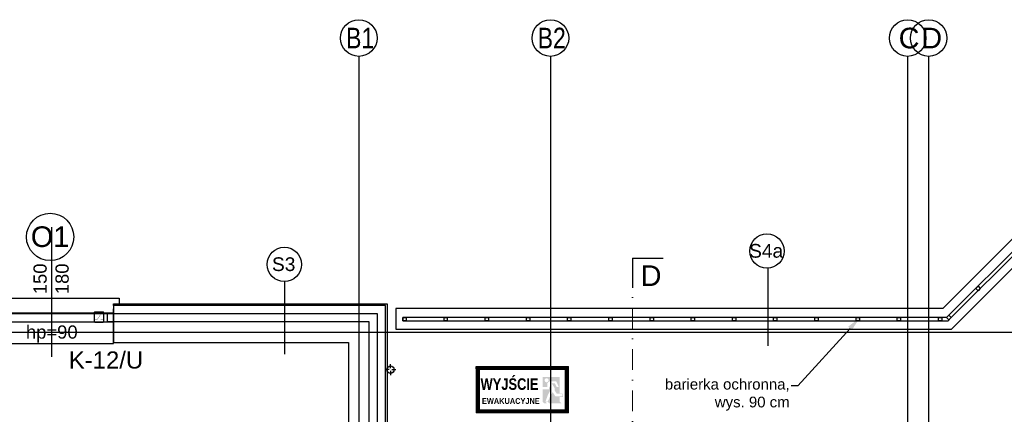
# Model space of a CAD drawing. Header units: millimetres. Extents: x -7023 to 53801, y 9849 to 33561.
# Tile 250 of 256: x 11218 to 12413, y 24964 to 25443. Entities that reach past the tile are written whole.
import ezdxf
from ezdxf.enums import TextEntityAlignment as Align

# ---------------------------------------------------------------- set-up
doc = ezdxf.new("R2010")
doc.units = ezdxf.units.MM
doc.linetypes.add('DASHDOT', pattern=[1, 0.5, -0.25, 0, -0.25])
doc.layers.get('0').update_dxf_attribs({"lineweight": 9})
doc.layers.add('.IE_podklad', color=252, linetype='Continuous')
doc.layers.add('IE_SSWiN', color=86, linetype='Continuous')
doc.styles.add('Arial', font='arial.ttf', dxfattribs={"height": 125})
doc.styles.add('Opisowy', font='arial.ttf')
doc.styles.get("Standard").update_dxf_attribs({"font": 'arial.ttf'})
doc.linetypes.add('ZIGZAG', pattern='A,0.00254,-5.08,[131,ltypeshp.shx,S=5.08,R=0,X=-5.08,Y=0],-10.16,[131,ltypeshp.shx,S=5.08,R=180,X=5.08,Y=0],-5.08', length=20.32254)

# ---------------------------------------------------------------- blocks, each defined once
blk = doc.blocks.new('AAT_KONTRKTRON')
blk.add_lwpolyline([(1, -8.3), (18.4, -8.3, 0.414214), (19.6, -7.1), (19.6, 10.4, 0.414214), (18.4, 11.6), (1, 11.6, 0.414214), (-0.2, 10.4), (-0.2, -7.1, 0.414214)], format="xyb", close=True)
at = {"const_width": 0.661}
for points in [[(1.8, -3), (6.4, -3), (13, 6.9)], [(13, -3), (17.7, -3)]]:
    blk.add_lwpolyline(points, dxfattribs=at)

msp = doc.modelspace()

# ---------------------------------------------------------------- hatches: boundary and pattern name
at = {"layer": '.IE_podklad'}
h = msp.add_hatch(dxfattribs=at)
h.set_pattern_fill('ANSI31', color=256, scale=0.007)
h.set_pattern_definition([(45, (10431.40261, 25169.0202), (-0.0157154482, 0.0157154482), [])])
h.paths.add_polyline_path([(11772, 25022.3), (11772, 24966.3), (11884, 24966.3), (11884, 25022.3)])
h.paths.add_polyline_path([(11880.5, 25012.5), (11880.5, 24989.5), (11880.5, 24969.8), (11775.5, 24969.8), (11775.5, 24989.5), (11775.5, 25012.5), (11775.5, 25018.8), (11880.5, 25018.8)], flags=16)
at = {"layer": '.IE_podklad', "lineweight": 0}
h = msp.add_hatch(color=256, dxfattribs=at)
h.paths.add_polyline_path([(11854.4, 24977.7), (11857.9, 24977.7), (11856.4, 24979.4), (11859.2, 24979.4), (11860.7, 24977.7), (11875.4, 24977.7), (11873.5, 24979.7), (11873.5, 24985.4), (11877.6, 24985.4), (11876.6, 24990), (11873.5, 24990), (11873.5, 25009.8), (11852.5, 25009.8), (11852.5, 24997.5), (11858.4, 24997.5), (11858.4, 25002.4), (11860.9, 25004.4), (11869.2, 25004.4), (11872.3, 24997.4), (11869.8, 24997.4), (11867.4, 25002.1), (11863.6, 25002.1), (11867.2, 24996.3), (11867.2, 24993.6), (11869.8, 24989.3), (11876.1, 24989.3), (11876.8, 24986.1), (11868.2, 24986.1), (11864.8, 24991.3), (11862, 24986.6), (11858.8, 24979.7), (11856, 24979.7), (11859.2, 24988.3), (11862.8, 24994.8), (11860.5, 24998.3), (11860.5, 24994.9), (11852.5, 24994.9), (11852.5, 24979.7)], flags=0)
h.paths.add_polyline_path([(11859.9, 25005.7, -1), (11855.1, 25005.7, -1)], flags=16)

# ---------------------------------------------------------------- linework, layer by layer
at = {"layer": '.IE_podklad', "ltscale": 25}
for p, q in [((11629.6, 25399.2), (11629.6, 23307.1)), ((11862.1, 25399.2), (11862.1, 23307.1)), ((12295.6, 25399.2), (12295.6, 23307.1)), ((12321.1, 25399.2), (12321.1, 23307.1)), ((11961.9, 25153.8), (11998.9, 25153.8)), ((10554.1, 25063.9), (13853.1, 25063.9))]:
    msp.add_line(p, q, dxfattribs=at)
at = {"layer": '.IE_podklad'}
for p, q in [((12488.4, 25242.9), (12338.4, 25092.9)), ((12499.9, 25238.8), (12342.8, 25081.8)), ((12345.7, 25079), (12503.9, 25237.2)), ((12348.7, 25067.9), (12513.4, 25232.5)), ((12126, 25141.6), (12126, 25047.3)), ((11539.3, 25125.3), (11539.3, 25037.2)), ((12378.2, 25117.1), (12381, 25120)), ((12381, 25114.3), (12378.2, 25117.1)), ((12381, 25120), (12383.8, 25117.1)), ((12383.8, 25117.1), (12381, 25114.3)), ((11331.9, 25096.4), (11331.9, 25098.4)), ((11331.9, 25098.4), (11662.1, 25098.4)), ((11662.1, 25096.4), (11331.9, 25096.4)), ((11331.9, 25096.4), (11331.9, 25076.4)), ((11662.1, 25098.4), (11664.1, 25098.4)), ((11662.1, 24829.4), (11662.1, 25096.4)), ((11664.1, 25098.4), (11664.1, 24844.2)), ((11674.4, 25092.9), (11674.4, 25067.9)), ((12338.4, 25092.9), (11674.4, 25092.9)), ((12342.9, 25081.9), (11683, 25081.9)), ((11683, 25081.9), (11683, 25077.9)), ((11683, 25081.9), (11687, 25081.9)), ((11683, 25077.9), (11683, 25081.9)), ((11687, 25081.9), (11687, 25077.9)), ((11733, 25081.9), (11737, 25081.9)), ((11733, 25077.9), (11733, 25081.9)), ((11737, 25081.9), (11737, 25077.9)), ((11783, 25081.9), (11787, 25081.9)), ((11783, 25077.9), (11783, 25081.9)), ((11787, 25081.9), (11787, 25077.9)), ((11833, 25081.9), (11837, 25081.9)), ((11833, 25077.9), (11833, 25081.9)), ((11837, 25081.9), (11837, 25077.9)), ((11883, 25081.9), (11887, 25081.9)), ((11883, 25077.9), (11883, 25081.9)), ((11887, 25081.9), (11887, 25077.9)), ((11933, 25081.9), (11937, 25081.9)), ((11933, 25077.9), (11933, 25081.9)), ((11937, 25081.9), (11937, 25077.9)), ((11983, 25081.9), (11987, 25081.9)), ((11983, 25077.9), (11983, 25081.9)), ((11987, 25081.9), (11987, 25077.9)), ((12033, 25081.9), (12037, 25081.9)), ((12033, 25077.9), (12033, 25081.9)), ((12037, 25081.9), (12037, 25077.9)), ((12083, 25081.9), (12087, 25081.9)), ((12083, 25077.9), (12083, 25081.9)), ((12087, 25081.9), (12087, 25077.9)), ((12133, 25081.9), (12137, 25081.9)), ((12133, 25077.9), (12133, 25081.9)), ((12137, 25081.9), (12137, 25077.9)), ((12183, 25081.9), (12187, 25081.9)), ((12183, 25077.9), (12183, 25081.9)), ((12187, 25081.9), (12187, 25077.9)), ((12233, 25081.9), (12237, 25081.9)), ((12233, 25077.9), (12233, 25081.9)), ((12237, 25081.9), (12237, 25077.9)), ((12283, 25081.9), (12287, 25081.9)), ((12283, 25077.9), (12283, 25081.9)), ((12287, 25081.9), (12287, 25077.9)), ((12333, 25081.9), (12337, 25081.9)), ((12333, 25077.9), (12333, 25081.9)), ((12337, 25081.9), (12337, 25077.9)), ((12342.8, 25081.8), (12345.7, 25084.6)), ((12345.7, 25079), (12342.8, 25081.8)), ((12342.8, 25081.8), (12345.7, 25079)), ((12344.6, 25077.9), (12348.5, 25081.8)), ((12345.7, 25084.6), (12348.5, 25081.8)), ((12348.5, 25081.8), (12345.7, 25079)), ((11642.1, 25076.4), (11331.9, 25076.4)), ((11331.9, 25076.4), (11331.9, 25051.4)), ((11642.1, 24829.4), (11642.1, 25076.4)), ((11683, 25077.9), (12344.6, 25077.9)), ((11687, 25077.9), (11683, 25077.9)), ((11737, 25077.9), (11733, 25077.9)), ((11787, 25077.9), (11783, 25077.9)), ((11837, 25077.9), (11833, 25077.9)), ((11887, 25077.9), (11883, 25077.9)), ((11937, 25077.9), (11933, 25077.9)), ((11987, 25077.9), (11983, 25077.9)), ((12037, 25077.9), (12033, 25077.9)), ((12087, 25077.9), (12083, 25077.9)), ((12137, 25077.9), (12133, 25077.9)), ((12187, 25077.9), (12183, 25077.9)), ((12237, 25077.9), (12233, 25077.9)), ((12287, 25077.9), (12283, 25077.9)), ((12337, 25077.9), (12333, 25077.9)), ((11674.4, 25067.9), (12348.7, 25067.9)), ((11331.9, 25051.4), (11617.1, 25051.4)), ((11617.1, 25051.4), (11617.1, 24590.4))]:
    msp.add_line(p, q, dxfattribs=at)
at = {"layer": '.IE_podklad', "lineweight": 30, "ltscale": 25}
msp.add_line((11961.9, 25153.8), (11961.9, 25117.9), dxfattribs=at)
at = {"layer": '.IE_podklad', "linetype": 'DASHDOT', "lineweight": 13, "ltscale": 50}
msp.add_line((11961.9, 25143.6), (11961.9, 24359.1), dxfattribs=at)
at = {"layer": '.IE_podklad', "linetype": 'ZIGZAG'}
for p, q in [((11652.1, 25086.4), (11331.9, 25086.4)), ((11652.1, 24829.4), (11652.1, 25086.4))]:
    msp.add_line(p, q, dxfattribs=at)
at = {"layer": '.IE_podklad', "linetype": 'Continuous'}
for p, q in [((11668, 25020.3), (11668, 25025.4)), ((11666.3, 25018.6), (11661.2, 25018.6)), ((11668, 25017), (11668, 25011.9)), ((11669.6, 25018.6), (11674.7, 25018.6))]:
    msp.add_line(p, q, dxfattribs=at)
at = {"layer": '.IE_podklad', "linetype": 'ByBlock', "lineweight": -2}
msp.add_line((12162.4, 24999.1), (12154.4, 24999.1), dxfattribs=at)
at = {"layer": '.IE_podklad'}
for points in [[(11257.2, 25034), (11257.2, 25191.3)], [(11181.9, 25096.4), (11181.9, 25050.2), (11331.9, 25050.2), (11331.9, 25092.2)]]:
    msp.add_lwpolyline(points, dxfattribs=at)
for points in [[(11181.9, 25096.4), (11174.9, 25096.4), (11174.9, 25105.2), (11338.9, 25105.2), (11338.9, 25096.4), (11331.9, 25096.4), (11331.9, 25086.2), (11181.9, 25086.2)], [(11181.9, 25076.4), (11331.9, 25076.4), (11331.9, 25087), (11181.9, 25087)], [(11331.9, 25076.4), (11324.6, 25076.4), (11324.6, 25087), (11331.9, 25087)], [(11775.5, 25018.8), (11775.5, 24969.8), (11880.5, 24969.8), (11880.5, 25018.8)]]:
    msp.add_lwpolyline(points, close=True, dxfattribs=at)
at = {"layer": '.IE_podklad', "linetype": 'ByBlock', "lineweight": -2}
msp.add_lwpolyline([(12225.7, 25068.6), (12162.4, 24999.1)], dxfattribs=at)
at = {"layer": '.IE_podklad', "lineweight": 0}
msp.add_lwpolyline([(11772, 25022.3), (11772, 24966.3), (11884, 24966.3), (11884, 25022.3)], close=True, dxfattribs=at)
msp.add_lwpolyline([(11772, 25022.3), (11772, 24966.3), (11884, 24966.3), (11884, 25022.3)], close=True, dxfattribs=at)
at = {"layer": '.IE_podklad', "linetype": 'Continuous'}
for centre, radius in [((11629.6, 25420.8), 22.2), ((11862.1, 25420.8), 22.2), ((12295.6, 25420.8), 22.2), ((12321.1, 25420.8), 22.2), ((11668, 25018.6), 4.5)]:
    msp.add_circle(centre, radius, dxfattribs=at)
at = {"layer": '.IE_podklad'}
for centre, radius in [((11255, 25179.6), 28.7), ((12124.8, 25162.4), 20.8), ((11539.3, 25146.2), 20.8)]:
    msp.add_circle(centre, radius, dxfattribs=at)
msp.add_solid([(12223.4, 25070.6), (12237.8, 25081.9), (12227.9, 25066.6)], dxfattribs=at)

# ---------------------------------------------------------------- block references
at = {"layer": 'IE_SSWiN', "xscale": 0.5930077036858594, "yscale": 0.5930077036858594, "zscale": 0.5930077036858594}
msp.add_blockref('AAT_KONTRKTRON', (11308.5, 25081.3), dxfattribs=at)

# ---------------------------------------------------------------- texts
at = {"layer": '.IE_podklad', "linetype": 'Continuous', "style": 'Opisowy'}
for s, height, p in [('O1', 25, (11231.6, 25167.4)), ('S4a', 16.64, (12103.2, 25154.4)), ('S3', 16.64, (11524.2, 25138.2))]:
    msp.add_text(s, height=height, dxfattribs=at).set_placement(p)
for s, rotation, p in [('150', 90, (11250.8, 25110.1)), ('180', 90, (11277.5, 25110.1)), ('hp=90', 360, (11225.6, 25056.2))]:
    msp.add_text(s, height=16, rotation=rotation, dxfattribs=at).set_placement(p)
at = {"layer": '.IE_podklad', "linetype": 'Continuous', "ltscale": 25, "style": 'Arial'}
msp.add_text('D', height=25, dxfattribs=at).set_placement((11971.7, 25120.1))
at = {"layer": '.IE_podklad', "char_height": 25, "width": 492.116, "attachment_point": 1}
for s, insert in [('{\\W0.8;B1}', (11614.1, 25433.3)), ('{\\W0.8;B2}', (11846.6, 25433.3)), ('C', (12284.7, 25433.3)), ('D', (12312.2, 25433.3))]:
    msp.add_mtext(s, dxfattribs=dict(at, insert=insert))
at = {"layer": '.IE_podklad', "attachment_point": 5, "style": 'Arial'}
for s, insert, char_height, width in [('{\\fArial|b1|i0|c238|p34;\\W0.8;WYJŚCIE}', (11812.5, 25001), 14, 105), ('{\\fArial|b1|i0|c238|p34;\\W0.8;EWAKUACYJNE}', (11814.1, 24980.5), 7, 100.558)]:
    msp.add_mtext(s, dxfattribs=dict(at, insert=insert, char_height=char_height, width=width))
at = {"layer": '.IE_podklad', "insert": (12152.4, 25007.5), "char_height": 13, "attachment_point": 3}
msp.add_mtext('barierka ochronna, \\P\\pxi-3,l4,qr,t4;wys.^I90 cm', dxfattribs=at)
at = {"layer": 'IE_SSWiN', "linetype": 'Continuous'}
msp.add_text('K-12/U', height=20.78, dxfattribs=at).set_placement((11277.6, 25040.7), align=Align.TOP_LEFT)

doc.saveas('drawing.dxf')
